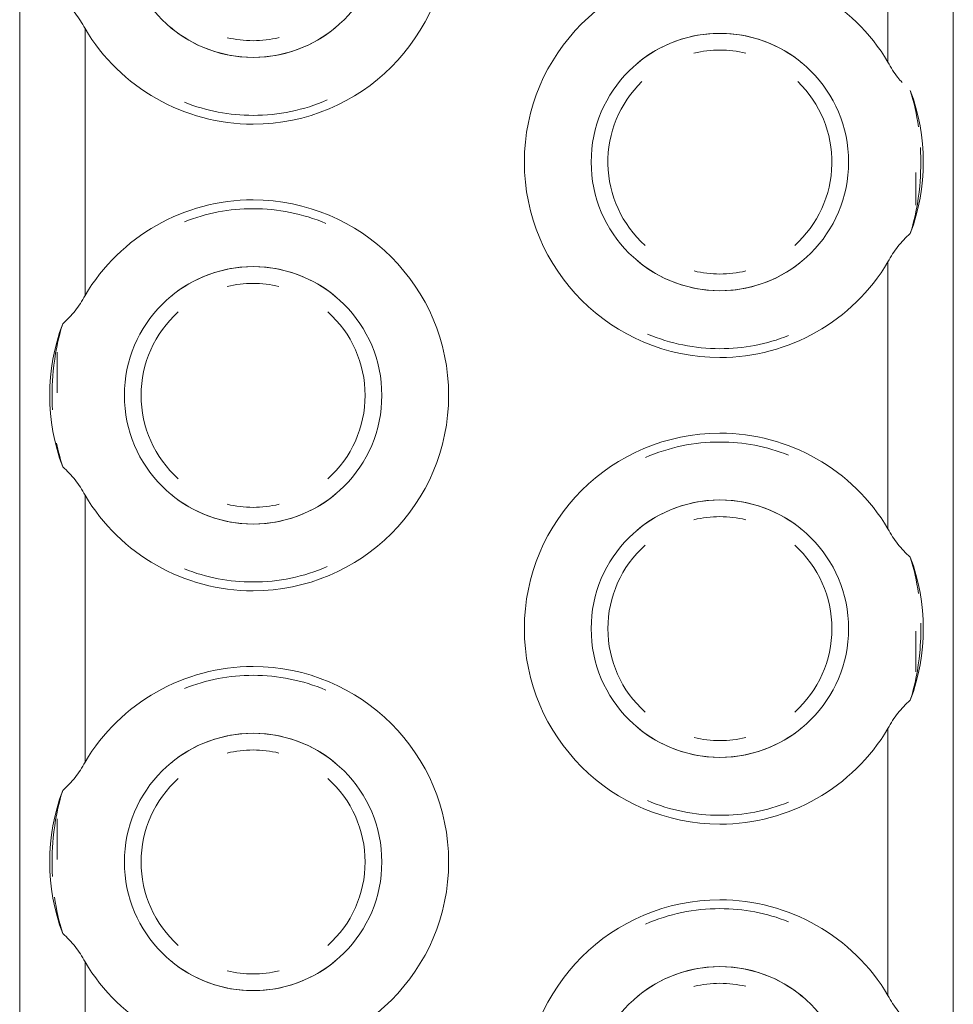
# Model space of a CAD drawing. Header units: millimetres. Extents: x 198345 to 441227, y -23587 to 80066.
# Tile 33 of 79: x 318292 to 318342, y 62485 to 62538. Entities that reach past the tile are written whole.
import ezdxf

# ---------------------------------------------------------------- set-up
doc = ezdxf.new("R2010")
doc.units = ezdxf.units.MM
doc.layers.add('CA_IMPORTY18', color=8, linetype='Continuous', lineweight=9)

# ---------------------------------------------------------------- blocks, each defined once
blk = doc.blocks.new('ocelová kce final - 11542_003_OK-HALA_TaO-2_ET_AciS_2025-05-29_upr_dwg-2597525-PŮDORYS _6_160 _ vestavek V9')
at = {"layer": 'CA_IMPORTY18', "color": 57}
for p, q in [((206495, 62830), (206495, 62430)), ((206495, 62830), (206495, 62430)), ((206545, 62430), (206545, 62830)), ((206545, 62430), (206545, 62830)), ((206541.5, 62535.354), (206541.5, 62549.646)), ((206498.5, 62537.146), (206498.5, 62522.854)), ((206543, 62529.441), (206543, 62527.69)), ((206543, 62529.441), (206543, 62527.69)), ((206543, 62529.441), (206543, 62527.69)), ((206543, 62529.441), (206543, 62527.69)), ((206543, 62529.441), (206543, 62527.69)), ((206543, 62529.441), (206543, 62527.69)), ((206543, 62529.441), (206543, 62527.69)), ((206541.5, 62510.354), (206541.5, 62524.646)), ((206497, 62519.81), (206497, 62517.634)), ((206497, 62519.81), (206497, 62517.634)), ((206497, 62519.81), (206497, 62517.634)), ((206497, 62519.81), (206497, 62517.634)), ((206497, 62519.81), (206497, 62517.634)), ((206497, 62519.81), (206497, 62517.634)), ((206497, 62519.81), (206497, 62517.634)), ((206498.5, 62512.146), (206498.5, 62497.854)), ((206543, 62504.866), (206543, 62502.69)), ((206543, 62504.866), (206543, 62502.69)), ((206543, 62504.866), (206543, 62502.69)), ((206543, 62504.866), (206543, 62502.69)), ((206543, 62504.866), (206543, 62502.69)), ((206543, 62504.866), (206543, 62502.69)), ((206543, 62504.866), (206543, 62502.69)), ((206541.5, 62485.354), (206541.5, 62499.646)), ((206497, 62494.81), (206497, 62492.634)), ((206497, 62494.81), (206497, 62492.634)), ((206497, 62494.81), (206497, 62492.634)), ((206497, 62494.81), (206497, 62492.634)), ((206497, 62494.81), (206497, 62492.634)), ((206497, 62494.81), (206497, 62492.634)), ((206497, 62494.81), (206497, 62492.634)), ((206498.5, 62487.146), (206498.5, 62472.854))]:
    blk.add_line(p, q, dxfattribs=at)
for centre, radius, start, end in [((206507.5, 62542.5), 10.472, 270, 90), ((206507.5, 62542.5), 6.894, 90, 270), ((206507.5, 62542.5), 6.894, 270, 90), ((206532.5, 62530), 10.472, 90, 270), ((206532.5, 62530), 10.472, 30.7481, 90), ((206507.5, 62542.5), 10.472, 210.7481, 270), ((206507.5, 62542.5), 6.894, 230, 270), ((206507.5, 62542.5), 6.894, 230, 270), ((206507.5, 62542.5), 6.894, 230, 270), ((206507.5, 62542.5), 6.894, 230, 270), ((206507.5, 62542.5), 6.894, 230, 270), ((206507.5, 62542.5), 6.894, 230, 270), ((206507.5, 62542.5), 6.894, 270, 310), ((206507.5, 62542.5), 6.894, 270, 310), ((206507.5, 62542.5), 6.894, 270, 310), ((206507.5, 62542.5), 6.894, 270, 310), ((206507.5, 62542.5), 6.894, 270, 310), ((206507.5, 62542.5), 6.894, 270, 310), ((206507.5, 62542.5), 6, 256.6376, 270), ((206507.5, 62542.5), 6, 256.6376, 270), ((206507.5, 62542.5), 6, 256.6376, 270), ((206507.5, 62542.5), 6, 256.6376, 270), ((206507.5, 62542.5), 6, 256.6376, 270), ((206507.5, 62542.5), 6, 256.6376, 270), ((206507.5, 62542.5), 6, 256.6376, 270), ((206507.5, 62542.5), 6, 270, 283.3716), ((206507.5, 62542.5), 6, 270, 283.3716), ((206507.5, 62542.5), 6, 270, 283.3716), ((206507.5, 62542.5), 6, 270, 283.3716), ((206507.5, 62542.5), 6, 270, 283.3716), ((206507.5, 62542.5), 6, 270, 283.3716), ((206507.5, 62542.5), 6, 270, 283.3716), ((206532.5, 62530), 6.894, 90, 270), ((206532.5, 62530), 6.894, 90, 130), ((206532.5, 62530), 6.894, 90, 130), ((206532.5, 62530), 6.894, 90, 130), ((206532.5, 62530), 6.894, 90, 130), ((206532.5, 62530), 6.894, 90, 130), ((206532.5, 62530), 6.894, 90, 130), ((206532.5, 62530), 6.894, 270, 90), ((206532.5, 62530), 6.894, 50, 90), ((206532.5, 62530), 6.894, 50, 90), ((206532.5, 62530), 6.894, 50, 90), ((206532.5, 62530), 6.894, 50, 90), ((206532.5, 62530), 6.894, 50, 90), ((206532.5, 62530), 6.894, 50, 90), ((206532.5, 62530), 6, 90, 103.3716), ((206532.5, 62530), 6, 90, 103.3716), ((206532.5, 62530), 6, 90, 103.3716), ((206532.5, 62530), 6, 90, 103.3716), ((206532.5, 62530), 6, 90, 103.3716), ((206532.5, 62530), 6, 90, 103.3716), ((206532.5, 62530), 6, 90, 103.3716), ((206532.5, 62530), 6, 76.6376, 90), ((206532.5, 62530), 6, 76.6376, 90), ((206532.5, 62530), 6, 76.6376, 90), ((206532.5, 62530), 6, 76.6376, 90), ((206532.5, 62530), 6, 76.6376, 90), ((206532.5, 62530), 6, 76.6376, 90), ((206532.5, 62530), 6, 76.6376, 90), ((206532.5, 62530), 6, 134.0916, 228.1161), ((206532.5, 62530), 6, 134.0916, 228.1161), ((206532.5, 62530), 6, 134.0916, 228.1161), ((206532.5, 62530), 6, 134.0916, 228.1161), ((206532.5, 62530), 6, 134.0916, 228.1161), ((206532.5, 62530), 6, 134.0916, 228.1161), ((206532.5, 62530), 6, 134.0916, 228.1161), ((206532.5, 62530), 6, 311.8791, 45.9191), ((206532.5, 62530), 6, 311.8791, 45.9191), ((206532.5, 62530), 6, 311.8791, 45.9191), ((206532.5, 62530), 6, 311.8791, 45.9191), ((206532.5, 62530), 6, 311.8791, 45.9191), ((206532.5, 62530), 6, 311.8791, 45.9191), ((206532.5, 62530), 6, 311.8791, 45.9191), ((206532.5, 62530), 10.894, 339.3915, 20.6085), ((206507.5, 62542.5), 10, 248.4481, 270), ((206507.5, 62542.5), 10, 248.4481, 270), ((206507.5, 62542.5), 10, 248.4481, 270), ((206507.5, 62542.5), 10, 248.4481, 270), ((206507.5, 62542.5), 10, 248.4481, 270), ((206507.5, 62542.5), 10, 248.4481, 270), ((206507.5, 62542.5), 10, 248.4481, 270), ((206507.5, 62542.5), 10, 270, 293.4102), ((206507.5, 62542.5), 10, 270, 293.4102), ((206507.5, 62542.5), 10, 270, 293.4102), ((206507.5, 62542.5), 10, 270, 293.4102), ((206507.5, 62542.5), 10, 270, 293.4102), ((206507.5, 62542.5), 10, 270, 293.4102), ((206507.5, 62542.5), 10, 270, 293.4102), ((206507.5, 62517.5), 10.472, 90, 149.2519), ((206507.5, 62517.5), 10.472, 270, 90), ((206507.5, 62517.5), 10, 90, 111.6029), ((206507.5, 62517.5), 10, 90, 111.6029), ((206507.5, 62517.5), 10, 90, 111.6029), ((206507.5, 62517.5), 10, 90, 111.6029), ((206507.5, 62517.5), 10, 90, 111.6029), ((206507.5, 62517.5), 10, 90, 111.6029), ((206507.5, 62517.5), 10, 90, 111.6029), ((206507.5, 62517.5), 10, 67.1089, 90), ((206507.5, 62517.5), 10, 67.1089, 90), ((206507.5, 62517.5), 10, 67.1089, 90), ((206507.5, 62517.5), 10, 67.1089, 90), ((206507.5, 62517.5), 10, 67.1089, 90), ((206507.5, 62517.5), 10, 67.1089, 90), ((206507.5, 62517.5), 10, 67.1089, 90), ((206532.5, 62530), 6.894, 230, 270), ((206532.5, 62530), 6.894, 230, 270), ((206532.5, 62530), 6.894, 230, 270), ((206532.5, 62530), 6.894, 230, 270), ((206532.5, 62530), 6.894, 230, 270), ((206532.5, 62530), 6.894, 230, 270), ((206532.5, 62530), 10.472, 270, 329.2519), ((206532.5, 62530), 6.894, 270, 308.2204), ((206532.5, 62530), 6.894, 270, 308.2204), ((206532.5, 62530), 6.894, 270, 308.2204), ((206532.5, 62530), 6.894, 270, 308.2204), ((206532.5, 62530), 6.894, 270, 308.2204), ((206532.5, 62530), 6.894, 270, 308.2204), ((206507.5, 62517.5), 6.894, 90, 270), ((206507.5, 62517.5), 6.894, 90, 130), ((206507.5, 62517.5), 6.894, 90, 130), ((206507.5, 62517.5), 6.894, 90, 130), ((206507.5, 62517.5), 6.894, 90, 130), ((206507.5, 62517.5), 6.894, 90, 130), ((206507.5, 62517.5), 6.894, 90, 130), ((206507.5, 62517.5), 6.894, 270, 90), ((206507.5, 62517.5), 6.894, 50, 90), ((206507.5, 62517.5), 6.894, 50, 90), ((206507.5, 62517.5), 6.894, 50, 90), ((206507.5, 62517.5), 6.894, 50, 90), ((206507.5, 62517.5), 6.894, 50, 90), ((206507.5, 62517.5), 6.894, 50, 90), ((206532.5, 62530), 6, 256.6376, 270), ((206532.5, 62530), 6, 256.6376, 270), ((206532.5, 62530), 6, 256.6376, 270), ((206532.5, 62530), 6, 256.6376, 270), ((206532.5, 62530), 6, 256.6376, 270), ((206532.5, 62530), 6, 256.6376, 270), ((206532.5, 62530), 6, 256.6376, 270), ((206532.5, 62530), 6, 270, 283.3716), ((206532.5, 62530), 6, 270, 283.3716), ((206532.5, 62530), 6, 270, 283.3716), ((206532.5, 62530), 6, 270, 283.3716), ((206532.5, 62530), 6, 270, 283.3716), ((206532.5, 62530), 6, 270, 283.3716), ((206532.5, 62530), 6, 270, 283.3716), ((206507.5, 62517.5), 6, 90, 103.3716), ((206507.5, 62517.5), 6, 90, 103.3716), ((206507.5, 62517.5), 6, 90, 103.3716), ((206507.5, 62517.5), 6, 90, 103.3716), ((206507.5, 62517.5), 6, 90, 103.3716), ((206507.5, 62517.5), 6, 90, 103.3716), ((206507.5, 62517.5), 6, 90, 103.3716), ((206507.5, 62517.5), 6, 76.6376, 90), ((206507.5, 62517.5), 6, 76.6376, 90), ((206507.5, 62517.5), 6, 76.6376, 90), ((206507.5, 62517.5), 6, 76.6376, 90), ((206507.5, 62517.5), 6, 76.6376, 90), ((206507.5, 62517.5), 6, 76.6376, 90), ((206507.5, 62517.5), 6, 76.6376, 90), ((206507.5, 62517.5), 6, 131.8791, 228.1161), ((206507.5, 62517.5), 6, 131.8791, 228.1161), ((206507.5, 62517.5), 6, 131.8791, 228.1161), ((206507.5, 62517.5), 6, 131.8791, 228.1161), ((206507.5, 62517.5), 6, 131.8791, 228.1161), ((206507.5, 62517.5), 6, 131.8791, 228.1161), ((206507.5, 62517.5), 6, 131.8791, 228.1161), ((206507.5, 62517.5), 6, 311.8791, 48.1161), ((206507.5, 62517.5), 6, 311.8791, 48.1161), ((206507.5, 62517.5), 6, 311.8791, 48.1161), ((206507.5, 62517.5), 6, 311.8791, 48.1161), ((206507.5, 62517.5), 6, 311.8791, 48.1161), ((206507.5, 62517.5), 6, 311.8791, 48.1161), ((206507.5, 62517.5), 6, 311.8791, 48.1161), ((206507.5, 62517.5), 10.894, 159.3915, 200.6085), ((206532.5, 62530), 10, 247.1435, 270), ((206532.5, 62530), 10, 247.1435, 270), ((206532.5, 62530), 10, 247.1435, 270), ((206532.5, 62530), 10, 247.1435, 270), ((206532.5, 62530), 10, 247.1435, 270), ((206532.5, 62530), 10, 247.1435, 270), ((206532.5, 62530), 10, 247.1435, 270), ((206532.5, 62530), 10, 270, 291.5761), ((206532.5, 62530), 10, 270, 291.5761), ((206532.5, 62530), 10, 270, 291.5761), ((206532.5, 62530), 10, 270, 291.5761), ((206532.5, 62530), 10, 270, 291.5761), ((206532.5, 62530), 10, 270, 291.5761), ((206532.5, 62530), 10, 270, 291.5761), ((206532.5, 62505), 10.472, 90, 270), ((206532.5, 62505), 10, 90, 113.4578), ((206532.5, 62505), 10, 90, 113.4578), ((206532.5, 62505), 10, 90, 113.4578), ((206532.5, 62505), 10, 90, 113.4578), ((206532.5, 62505), 10, 90, 113.4578), ((206532.5, 62505), 10, 90, 113.4578), ((206532.5, 62505), 10, 90, 113.4578), ((206532.5, 62505), 10.472, 30.7481, 90), ((206532.5, 62505), 10, 68.4213, 90), ((206532.5, 62505), 10, 68.4213, 90), ((206532.5, 62505), 10, 68.4213, 90), ((206532.5, 62505), 10, 68.4213, 90), ((206532.5, 62505), 10, 68.4213, 90), ((206532.5, 62505), 10, 68.4213, 90), ((206532.5, 62505), 10, 68.4213, 90), ((206507.5, 62517.5), 10.472, 210.7481, 270), ((206507.5, 62517.5), 6.894, 230, 270), ((206507.5, 62517.5), 6.894, 230, 270), ((206507.5, 62517.5), 6.894, 230, 270), ((206507.5, 62517.5), 6.894, 230, 270), ((206507.5, 62517.5), 6.894, 230, 270), ((206507.5, 62517.5), 6.894, 230, 270), ((206507.5, 62517.5), 6.894, 270, 310), ((206507.5, 62517.5), 6.894, 270, 310), ((206507.5, 62517.5), 6.894, 270, 310), ((206507.5, 62517.5), 6.894, 270, 310), ((206507.5, 62517.5), 6.894, 270, 310), ((206507.5, 62517.5), 6.894, 270, 310), ((206532.5, 62505), 6.894, 90, 270), ((206532.5, 62505), 6.894, 90, 130), ((206532.5, 62505), 6.894, 90, 130), ((206532.5, 62505), 6.894, 90, 130), ((206532.5, 62505), 6.894, 90, 130), ((206532.5, 62505), 6.894, 90, 130), ((206532.5, 62505), 6.894, 90, 130), ((206532.5, 62505), 6.894, 270, 90), ((206532.5, 62505), 6.894, 50, 90), ((206532.5, 62505), 6.894, 50, 90), ((206532.5, 62505), 6.894, 50, 90), ((206532.5, 62505), 6.894, 50, 90), ((206532.5, 62505), 6.894, 50, 90), ((206532.5, 62505), 6.894, 50, 90), ((206507.5, 62517.5), 6, 256.6376, 270), ((206507.5, 62517.5), 6, 256.6376, 270), ((206507.5, 62517.5), 6, 256.6376, 270), ((206507.5, 62517.5), 6, 256.6376, 270), ((206507.5, 62517.5), 6, 256.6376, 270), ((206507.5, 62517.5), 6, 256.6376, 270), ((206507.5, 62517.5), 6, 256.6376, 270), ((206507.5, 62517.5), 6, 270, 283.3716), ((206507.5, 62517.5), 6, 270, 283.3716), ((206507.5, 62517.5), 6, 270, 283.3716), ((206507.5, 62517.5), 6, 270, 283.3716), ((206507.5, 62517.5), 6, 270, 283.3716), ((206507.5, 62517.5), 6, 270, 283.3716), ((206507.5, 62517.5), 6, 270, 283.3716), ((206532.5, 62505), 6, 90, 103.3716), ((206532.5, 62505), 6, 90, 103.3716), ((206532.5, 62505), 6, 90, 103.3716), ((206532.5, 62505), 6, 90, 103.3716), ((206532.5, 62505), 6, 90, 103.3716), ((206532.5, 62505), 6, 90, 103.3716), ((206532.5, 62505), 6, 90, 103.3716), ((206532.5, 62505), 6, 76.6376, 90), ((206532.5, 62505), 6, 76.6376, 90), ((206532.5, 62505), 6, 76.6376, 90), ((206532.5, 62505), 6, 76.6376, 90), ((206532.5, 62505), 6, 76.6376, 90), ((206532.5, 62505), 6, 76.6376, 90), ((206532.5, 62505), 6, 76.6376, 90), ((206532.5, 62505), 6, 131.8791, 228.1161), ((206532.5, 62505), 6, 131.8791, 228.1161), ((206532.5, 62505), 6, 131.8791, 228.1161), ((206532.5, 62505), 6, 131.8791, 228.1161), ((206532.5, 62505), 6, 131.8791, 228.1161), ((206532.5, 62505), 6, 131.8791, 228.1161), ((206532.5, 62505), 6, 131.8791, 228.1161), ((206532.5, 62505), 6, 311.8791, 48.1161), ((206532.5, 62505), 6, 311.8791, 48.1161), ((206532.5, 62505), 6, 311.8791, 48.1161), ((206532.5, 62505), 6, 311.8791, 48.1161), ((206532.5, 62505), 6, 311.8791, 48.1161), ((206532.5, 62505), 6, 311.8791, 48.1161), ((206532.5, 62505), 6, 311.8791, 48.1161), ((206532.5, 62505), 10.894, 339.3915, 20.6085), ((206507.5, 62517.5), 10, 248.4481, 270), ((206507.5, 62517.5), 10, 248.4481, 270), ((206507.5, 62517.5), 10, 248.4481, 270), ((206507.5, 62517.5), 10, 248.4481, 270), ((206507.5, 62517.5), 10, 248.4481, 270), ((206507.5, 62517.5), 10, 248.4481, 270), ((206507.5, 62517.5), 10, 248.4481, 270), ((206507.5, 62517.5), 10, 270, 293.4102), ((206507.5, 62517.5), 10, 270, 293.4102), ((206507.5, 62517.5), 10, 270, 293.4102), ((206507.5, 62517.5), 10, 270, 293.4102), ((206507.5, 62517.5), 10, 270, 293.4102), ((206507.5, 62517.5), 10, 270, 293.4102), ((206507.5, 62517.5), 10, 270, 293.4102), ((206507.5, 62492.5), 10.472, 90, 149.2519), ((206507.5, 62492.5), 10.472, 270, 90), ((206507.5, 62492.5), 10, 90, 111.6029), ((206507.5, 62492.5), 10, 90, 111.6029), ((206507.5, 62492.5), 10, 90, 111.6029), ((206507.5, 62492.5), 10, 90, 111.6029), ((206507.5, 62492.5), 10, 90, 111.6029), ((206507.5, 62492.5), 10, 90, 111.6029), ((206507.5, 62492.5), 10, 90, 111.6029), ((206507.5, 62492.5), 10, 67.1089, 90), ((206507.5, 62492.5), 10, 67.1089, 90), ((206507.5, 62492.5), 10, 67.1089, 90), ((206507.5, 62492.5), 10, 67.1089, 90), ((206507.5, 62492.5), 10, 67.1089, 90), ((206507.5, 62492.5), 10, 67.1089, 90), ((206507.5, 62492.5), 10, 67.1089, 90), ((206532.5, 62505), 6.894, 230, 270), ((206532.5, 62505), 6.894, 230, 270), ((206532.5, 62505), 6.894, 230, 270), ((206532.5, 62505), 6.894, 230, 270), ((206532.5, 62505), 6.894, 230, 270), ((206532.5, 62505), 6.894, 230, 270), ((206532.5, 62505), 6.894, 270, 310), ((206532.5, 62505), 6.894, 270, 310), ((206532.5, 62505), 6.894, 270, 310), ((206532.5, 62505), 6.894, 270, 310), ((206532.5, 62505), 6.894, 270, 310), ((206532.5, 62505), 6.894, 270, 310), ((206507.5, 62492.5), 6.894, 90, 270), ((206507.5, 62492.5), 6.894, 90, 130), ((206507.5, 62492.5), 6.894, 90, 130), ((206507.5, 62492.5), 6.894, 90, 130), ((206507.5, 62492.5), 6.894, 90, 130), ((206507.5, 62492.5), 6.894, 90, 130), ((206507.5, 62492.5), 6.894, 90, 130), ((206507.5, 62492.5), 6.894, 270, 90), ((206507.5, 62492.5), 6.894, 50, 90), ((206507.5, 62492.5), 6.894, 50, 90), ((206507.5, 62492.5), 6.894, 50, 90), ((206507.5, 62492.5), 6.894, 50, 90), ((206507.5, 62492.5), 6.894, 50, 90), ((206507.5, 62492.5), 6.894, 50, 90), ((206532.5, 62505), 6, 256.6376, 270), ((206532.5, 62505), 6, 256.6376, 270), ((206532.5, 62505), 6, 256.6376, 270), ((206532.5, 62505), 6, 256.6376, 270), ((206532.5, 62505), 6, 256.6376, 270), ((206532.5, 62505), 6, 256.6376, 270), ((206532.5, 62505), 6, 256.6376, 270), ((206532.5, 62505), 10.472, 270, 329.2519), ((206532.5, 62505), 6, 270, 283.3716), ((206532.5, 62505), 6, 270, 283.3716), ((206532.5, 62505), 6, 270, 283.3716), ((206532.5, 62505), 6, 270, 283.3716), ((206532.5, 62505), 6, 270, 283.3716), ((206532.5, 62505), 6, 270, 283.3716), ((206532.5, 62505), 6, 270, 283.3716), ((206507.5, 62492.5), 6, 90, 103.3716), ((206507.5, 62492.5), 6, 90, 103.3716), ((206507.5, 62492.5), 6, 90, 103.3716), ((206507.5, 62492.5), 6, 90, 103.3716), ((206507.5, 62492.5), 6, 90, 103.3716), ((206507.5, 62492.5), 6, 90, 103.3716), ((206507.5, 62492.5), 6, 90, 103.3716), ((206507.5, 62492.5), 6, 76.6376, 90), ((206507.5, 62492.5), 6, 76.6376, 90), ((206507.5, 62492.5), 6, 76.6376, 90), ((206507.5, 62492.5), 6, 76.6376, 90), ((206507.5, 62492.5), 6, 76.6376, 90), ((206507.5, 62492.5), 6, 76.6376, 90), ((206507.5, 62492.5), 6, 76.6376, 90), ((206507.5, 62492.5), 6, 131.8791, 228.1161), ((206507.5, 62492.5), 6, 131.8791, 228.1161), ((206507.5, 62492.5), 6, 131.8791, 228.1161), ((206507.5, 62492.5), 6, 131.8791, 228.1161), ((206507.5, 62492.5), 6, 131.8791, 228.1161), ((206507.5, 62492.5), 6, 131.8791, 228.1161), ((206507.5, 62492.5), 6, 131.8791, 228.1161), ((206507.5, 62492.5), 6, 311.8791, 48.1161), ((206507.5, 62492.5), 6, 311.8791, 48.1161), ((206507.5, 62492.5), 6, 311.8791, 48.1161), ((206507.5, 62492.5), 6, 311.8791, 48.1161), ((206507.5, 62492.5), 6, 311.8791, 48.1161), ((206507.5, 62492.5), 6, 311.8791, 48.1161), ((206507.5, 62492.5), 6, 311.8791, 48.1161), ((206507.5, 62492.5), 10.894, 159.3915, 200.6085), ((206532.5, 62505), 10, 247.1435, 270), ((206532.5, 62505), 10, 247.1435, 270), ((206532.5, 62505), 10, 247.1435, 270), ((206532.5, 62505), 10, 247.1435, 270), ((206532.5, 62505), 10, 247.1435, 270), ((206532.5, 62505), 10, 247.1435, 270), ((206532.5, 62505), 10, 247.1435, 270), ((206532.5, 62505), 10, 270, 291.5761), ((206532.5, 62505), 10, 270, 291.5761), ((206532.5, 62505), 10, 270, 291.5761), ((206532.5, 62505), 10, 270, 291.5761), ((206532.5, 62505), 10, 270, 291.5761), ((206532.5, 62505), 10, 270, 291.5761), ((206532.5, 62505), 10, 270, 291.5761), ((206532.5, 62480), 10.472, 90, 270), ((206532.5, 62480), 10.472, 30.7481, 90), ((206532.5, 62480), 10, 90, 113.4578), ((206532.5, 62480), 10, 90, 113.4578), ((206532.5, 62480), 10, 90, 113.4578), ((206532.5, 62480), 10, 90, 113.4578), ((206532.5, 62480), 10, 90, 113.4578), ((206532.5, 62480), 10, 90, 113.4578), ((206532.5, 62480), 10, 90, 113.4578), ((206532.5, 62480), 10, 68.4213, 90), ((206532.5, 62480), 10, 68.4213, 90), ((206532.5, 62480), 10, 68.4213, 90), ((206532.5, 62480), 10, 68.4213, 90), ((206532.5, 62480), 10, 68.4213, 90), ((206532.5, 62480), 10, 68.4213, 90), ((206532.5, 62480), 10, 68.4213, 90), ((206507.5, 62492.5), 10.472, 210.7481, 270), ((206507.5, 62492.5), 6.894, 230, 270), ((206507.5, 62492.5), 6.894, 230, 270), ((206507.5, 62492.5), 6.894, 230, 270), ((206507.5, 62492.5), 6.894, 230, 270), ((206507.5, 62492.5), 6.894, 230, 270), ((206507.5, 62492.5), 6.894, 230, 270), ((206507.5, 62492.5), 6.894, 270, 310), ((206507.5, 62492.5), 6.894, 270, 310), ((206507.5, 62492.5), 6.894, 270, 310), ((206507.5, 62492.5), 6.894, 270, 310), ((206507.5, 62492.5), 6.894, 270, 310), ((206507.5, 62492.5), 6.894, 270, 310), ((206507.5, 62492.5), 6, 256.6376, 270), ((206507.5, 62492.5), 6, 256.6376, 270), ((206507.5, 62492.5), 6, 256.6376, 270), ((206507.5, 62492.5), 6, 256.6376, 270), ((206507.5, 62492.5), 6, 256.6376, 270), ((206507.5, 62492.5), 6, 256.6376, 270), ((206507.5, 62492.5), 6, 256.6376, 270), ((206507.5, 62492.5), 6, 270, 283.3716), ((206507.5, 62492.5), 6, 270, 283.3716), ((206507.5, 62492.5), 6, 270, 283.3716), ((206507.5, 62492.5), 6, 270, 283.3716), ((206507.5, 62492.5), 6, 270, 283.3716), ((206507.5, 62492.5), 6, 270, 283.3716), ((206507.5, 62492.5), 6, 270, 283.3716), ((206532.5, 62480), 6.894, 90, 270), ((206532.5, 62480), 6.894, 90, 130), ((206532.5, 62480), 6.894, 90, 130), ((206532.5, 62480), 6.894, 90, 130), ((206532.5, 62480), 6.894, 90, 130), ((206532.5, 62480), 6.894, 90, 130), ((206532.5, 62480), 6.894, 90, 130), ((206532.5, 62480), 6.894, 270, 90), ((206532.5, 62480), 6.894, 50, 90), ((206532.5, 62480), 6.894, 50, 90), ((206532.5, 62480), 6.894, 50, 90), ((206532.5, 62480), 6.894, 50, 90), ((206532.5, 62480), 6.894, 50, 90), ((206532.5, 62480), 6.894, 50, 90), ((206532.5, 62480), 6, 90, 103.3716), ((206532.5, 62480), 6, 90, 103.3716), ((206532.5, 62480), 6, 90, 103.3716), ((206532.5, 62480), 6, 90, 103.3716), ((206532.5, 62480), 6, 90, 103.3716), ((206532.5, 62480), 6, 90, 103.3716), ((206532.5, 62480), 6, 90, 103.3716), ((206532.5, 62480), 6, 76.6376, 90), ((206532.5, 62480), 6, 76.6376, 90), ((206532.5, 62480), 6, 76.6376, 90), ((206532.5, 62480), 6, 76.6376, 90), ((206532.5, 62480), 6, 76.6376, 90), ((206532.5, 62480), 6, 76.6376, 90), ((206532.5, 62480), 6, 76.6376, 90)]:
    blk.add_arc(centre, radius, start, end, dxfattribs=at)
for points in [[(206498.5, 62537.146), (206498.349, 62537.441), (206497.993, 62537.989), (206497.543, 62538.454), (206497.303, 62538.665)], [(206542.697, 62533.835), (206542.898, 62533.192), (206543.04, 62532.546), (206543.132, 62531.89)], [(206543.24, 62530.779), (206543.279, 62530.088), (206543.266, 62529.39), (206543.201, 62528.703)], [(206543.24, 62530.779), (206543.279, 62530.088), (206543.266, 62529.39), (206543.201, 62528.703)], [(206543.24, 62530.779), (206543.279, 62530.088), (206543.266, 62529.39), (206543.201, 62528.703)], [(206543.24, 62530.779), (206543.279, 62530.088), (206543.266, 62529.39), (206543.201, 62528.703)], [(206543.24, 62530.779), (206543.279, 62530.088), (206543.266, 62529.39), (206543.201, 62528.703)], [(206543.24, 62530.779), (206543.279, 62530.088), (206543.266, 62529.39), (206543.201, 62528.703)], [(206541.5, 62524.646), (206541.66, 62524.947), (206542.009, 62525.491), (206542.449, 62525.951), (206542.697, 62526.165)], [(206497.303, 62521.335), (206497.542, 62521.545), (206497.991, 62522.009), (206498.348, 62522.558), (206498.5, 62522.854)], [(206496.76, 62516.721), (206496.721, 62517.412), (206496.734, 62518.11), (206496.799, 62518.797)], [(206496.76, 62516.721), (206496.721, 62517.412), (206496.734, 62518.11), (206496.799, 62518.797)], [(206496.76, 62516.721), (206496.721, 62517.412), (206496.734, 62518.11), (206496.799, 62518.797)], [(206496.76, 62516.721), (206496.721, 62517.412), (206496.734, 62518.11), (206496.799, 62518.797)], [(206496.76, 62516.721), (206496.721, 62517.412), (206496.734, 62518.11), (206496.799, 62518.797)], [(206496.76, 62516.721), (206496.721, 62517.412), (206496.734, 62518.11), (206496.799, 62518.797)], [(206497.303, 62513.665), (206497.171, 62514.089), (206497.064, 62514.514), (206496.98, 62514.943)], [(206498.5, 62512.146), (206498.349, 62512.441), (206497.993, 62512.989), (206497.543, 62513.454), (206497.303, 62513.665)], [(206542.697, 62508.835), (206542.448, 62509.051), (206542.008, 62509.511), (206541.659, 62510.054), (206541.5, 62510.354)], [(206542.697, 62508.835), (206542.898, 62508.192), (206543.04, 62507.546), (206543.132, 62506.89)], [(206543.259, 62505.295), (206543.27, 62504.763), (206543.251, 62504.23), (206543.201, 62503.703)], [(206543.259, 62505.295), (206543.27, 62504.763), (206543.251, 62504.23), (206543.201, 62503.703)], [(206543.259, 62505.295), (206543.27, 62504.763), (206543.251, 62504.23), (206543.201, 62503.703)], [(206543.259, 62505.295), (206543.27, 62504.763), (206543.251, 62504.23), (206543.201, 62503.703)], [(206543.259, 62505.295), (206543.27, 62504.763), (206543.251, 62504.23), (206543.201, 62503.703)], [(206543.259, 62505.295), (206543.27, 62504.763), (206543.251, 62504.23), (206543.201, 62503.703)], [(206541.5, 62499.646), (206541.66, 62499.947), (206542.009, 62500.491), (206542.449, 62500.951), (206542.697, 62501.165)], [(206497.303, 62496.335), (206497.542, 62496.545), (206497.991, 62497.009), (206498.348, 62497.558), (206498.5, 62497.854)], [(206496.76, 62491.721), (206496.721, 62492.412), (206496.734, 62493.11), (206496.799, 62493.797)], [(206496.76, 62491.721), (206496.721, 62492.412), (206496.734, 62493.11), (206496.799, 62493.797)], [(206496.76, 62491.721), (206496.721, 62492.412), (206496.734, 62493.11), (206496.799, 62493.797)], [(206496.76, 62491.721), (206496.721, 62492.412), (206496.734, 62493.11), (206496.799, 62493.797)], [(206496.76, 62491.721), (206496.721, 62492.412), (206496.734, 62493.11), (206496.799, 62493.797)], [(206496.76, 62491.721), (206496.721, 62492.412), (206496.734, 62493.11), (206496.799, 62493.797)], [(206497.303, 62488.665), (206497.102, 62489.308), (206496.96, 62489.954), (206496.868, 62490.61)], [(206498.5, 62487.146), (206498.349, 62487.441), (206497.993, 62487.989), (206497.543, 62488.454), (206497.303, 62488.665)], [(206542.697, 62483.835), (206542.448, 62484.051), (206542.008, 62484.511), (206541.659, 62485.054), (206541.5, 62485.354)]]:
    blk.add_open_spline(points, degree=3, dxfattribs=at)
for points, knots in [([(206542.262, 62534.258), (206542.182, 62534.346), (206541.899, 62534.681), (206541.659, 62535.054), (206541.5, 62535.354)], [0.3126414, 0.3126414, 0.3126414, 0.3126414, 0.5, 1, 1, 1, 1]), ([(206543.24, 62530.779), (206543.279, 62530.088), (206543.25, 62528.515), (206542.958, 62527.001), (206542.697, 62526.165)], [0.400548, 0.400548, 0.400548, 0.400548, 0.6666667, 1, 1, 1, 1]), ([(206496.76, 62516.721), (206496.721, 62517.412), (206496.75, 62518.985), (206497.042, 62520.499), (206497.303, 62521.335)], [0.4005483, 0.4005483, 0.4005483, 0.4005483, 0.6666667, 1, 1, 1, 1]), ([(206543.259, 62505.295), (206543.27, 62504.763), (206543.219, 62503.358), (206542.958, 62502.001), (206542.697, 62501.165)], [0.4626182, 0.4626182, 0.4626182, 0.4626182, 0.6666667, 1, 1, 1, 1]), ([(206496.76, 62491.721), (206496.721, 62492.412), (206496.75, 62493.985), (206497.042, 62495.499), (206497.303, 62496.335)], [0.4005483, 0.4005483, 0.4005483, 0.4005483, 0.6666667, 1, 1, 1, 1])]:
    blk.add_open_spline(points, degree=3, knots=knots, dxfattribs=at)
blk = doc.blocks.new('ocelová kce final - ocelová kce final-2597615-PŮDORYS _6_160 _ vestavek V9')
blk.add_blockref('ocelová kce final - 11542_003_OK-HALA_TaO-2_ET_AciS_2025-05-29_upr_dwg-2597525-PŮDORYS _6_160 _ vestavek V9', (0, 0))

msp = doc.modelspace()

# ---------------------------------------------------------------- block references
at = {"layer": 'CA_IMPORTY18', "color": 57}
msp.add_blockref('ocelová kce final - ocelová kce final-2597615-PŮDORYS _6_160 _ vestavek V9', (111796.82, 0), dxfattribs=at)

doc.saveas('drawing.dxf')
